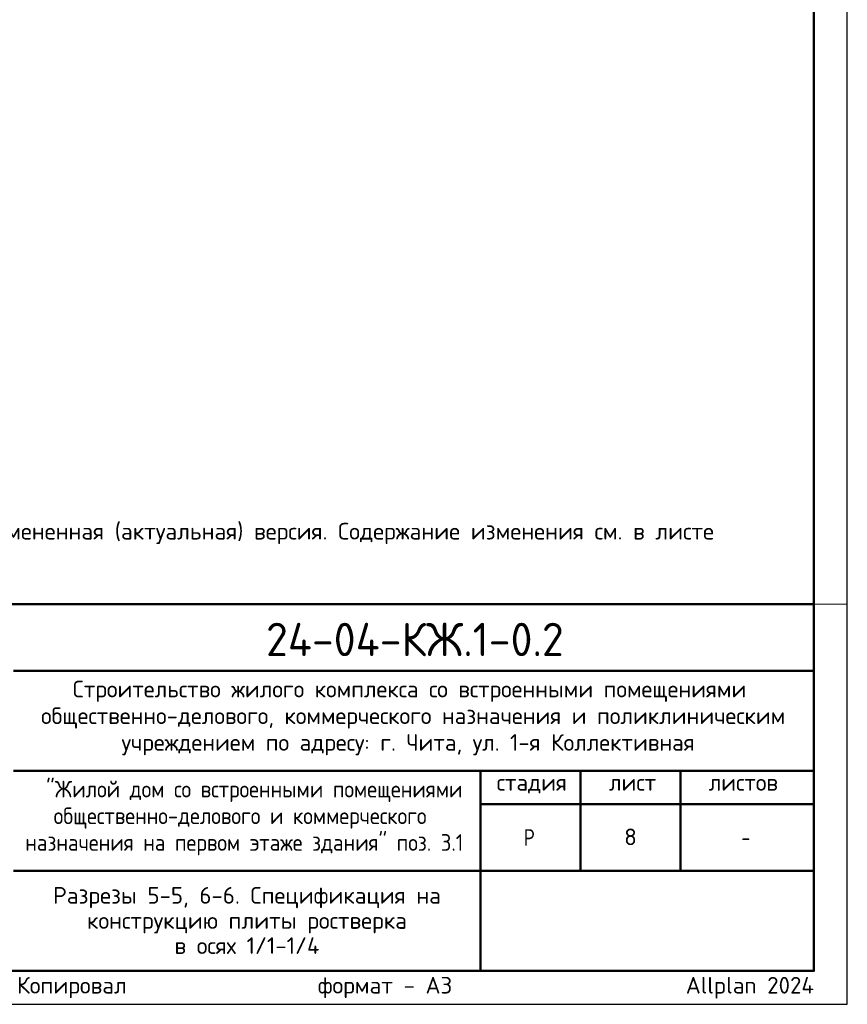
# Model space of a CAD drawing. Header units: millimetres. Extents: x 0 to 42000, y 0 to 29700.
# Tile 3 of 4: x 29593 to 42000, y 0 to 14760. Entities that reach past the tile are written whole.
import ezdxf

# ---------------------------------------------------------------- set-up
doc = ezdxf.new("R2010")
doc.units = ezdxf.units.MM
doc.layers.add('Standard', color=7, linetype='Continuous', lineweight=25)
doc.layers.add('Надписи', color=7, linetype='Continuous', lineweight=25)
doc.styles.add('ISOCPEUR', font='txt')

msp = doc.modelspace()

# ---------------------------------------------------------------- linework, layer by layer
at = {"layer": 'Standard', "color": 7, "linetype": 'Continuous', "lineweight": 50, "transparency": 33554687}
for p, q in [((23000, 6000), (41500, 6000)), ((29500, 5000), (41500, 5000)), ((29500, 3500), (41500, 3500)), ((36500, 2000), (36500, 3500)), ((38000, 2000), (38000, 3500)), ((39500, 2000), (39500, 3500)), ((36500, 3000), (41500, 3000)), ((29500, 2000), (41500, 2000)), ((36500, 500), (36500, 2000)), ((36500, 500), (36500, 2000))]:
    msp.add_line(p, q, dxfattribs=at)
at = {"layer": 'Standard', "color": 7, "linetype": 'Continuous', "lineweight": 25, "transparency": 33554687}
for p, q in [((41500, 500), (41500, 6000)), ((23000, 500), (41500, 500)), ((23000, 500), (41500, 500)), ((23000, 500), (41500, 500))]:
    msp.add_line(p, q, dxfattribs=at)
msp.add_lwpolyline([(0, 0), (42000, 0), (42000, 29700), (0, 29700), (0, 0)], close=True, dxfattribs=at)
at = {"layer": 'Standard', "color": 7, "linetype": 'Continuous', "lineweight": 13, "transparency": 33554687}
for points in [[(42000, 29700), (3328, 29700), (3328, 6000), (42000, 6000), (42000, 29700)], [(41500, 500), (23000, 500), (23000, 6000), (41500, 6000), (41500, 500)]]:
    msp.add_lwpolyline(points, dxfattribs=at)
at = {"layer": 'Standard', "color": 7, "linetype": 'Continuous', "lineweight": 50, "transparency": 33554687}
msp.add_lwpolyline([(2000, 29200), (41500, 29200), (41500, 500), (2000, 500), (2000, 29200)], close=True, dxfattribs=at)
at = {"layer": 'Standard', "color": 7, "linetype": 'Continuous', "lineweight": 25, "transparency": 33554687}
msp.add_lwpolyline([(41500, 6000), (23000, 6000), (23000, 500), (41500, 500), (41500, 6000)], dxfattribs=at)

# ---------------------------------------------------------------- texts
at = {"layer": 'Standard', "color": 240, "linetype": 'Continuous', "lineweight": 13, "transparency": 33554687, "insert": (23000, 7217), "char_height": 250, "width": 17066.88, "attachment_point": 1, "line_spacing_factor": 0.903614}
msp.add_mtext('\\A1;{\\fISOCPEUR|i0|b0;\\H250.000000;\\W1.000000;\\C240;В выделенной области представлена замененная (актуальная) версия. Содержание изменения см. в листе}\\P{\\fISOCPEUR|i0|b0;\\H250.000000;\\W1.000000;\\C240;разрешения на внесение изменений.}\\P', dxfattribs=at)
at = {"layer": 'Standard', "color": 7, "linetype": 'Continuous', "lineweight": 50, "transparency": 33554687, "insert": (33285, 5218), "char_height": 500, "width": 4936.77, "attachment_point": 7, "style": 'ISOCPEUR'}
msp.add_mtext('\\W0.96;24-04-КЖ.1-0.2', dxfattribs=at)
at = {"layer": 'Standard', "color": 7, "linetype": 'Continuous', "lineweight": 25, "transparency": 33554687, "char_height": 250, "attachment_point": 7, "style": 'ISOCPEUR'}
for s, insert, width in [('\\W0.99;Строительство жилого комплекса со встроенными помещениями', (30388, 4533), 10343.94), ('\\W0.99;общественно-делового, коммерческого назначения и поликлиническим', (29912, 4133), 11292.27), ('\\W0.99;учреждением по адресу: г. Чита, ул. 1-я Коллективная', (31119, 3733), 8881.18), ('\\W0.90;"Жилой дом со встроенными помещениями', (29989, 3033), 6132.51), ('\\W0.90;общественно-делового и коммерческого', (30102, 2633), 5904.55), ('\\W0.99;стадия    лист     листов', (36743, 3162), 4372.59), ('\\W0.90;назначения на первом этаже здания" поз. 3.1', (29676, 2233), 6756.08), ('\\W0.80;Р', (37150, 2375), 299.86), ('\\W0.78;-', (40412, 2375), 272.01)]:
    msp.add_mtext(s, dxfattribs=dict(at, insert=insert, width=width))
at = {"layer": 'Standard', "color": 7, "linetype": 'Continuous', "lineweight": 25, "transparency": 33554687, "insert": (33000, 1758), "char_height": 250, "width": 5779.38, "attachment_point": 2, "line_spacing_factor": 0.903614}
msp.add_mtext('\\A1;{\\fISOCPEUR|i0|b0;\\H250.000000;\\W1.000000;\\C7;Разрезы 5-5, 6-6. Спецификация на}\\P{\\fISOCPEUR|i0|b0;\\H250.000000;\\W1.000000;\\C7;конструкцию плиты ростверка}\\P{\\fISOCPEUR|i0|b0;\\H250.000000;\\W1.000000;\\C7;в осях 1/1-1/4}\\P', dxfattribs=at)
at = {"layer": 'Standard', "color": 8, "linetype": 'Continuous', "lineweight": 13, "transparency": 33554687, "insert": (41500, 248), "char_height": 250, "width": 11749.46, "attachment_point": 6, "style": 'ISOCPEUR'}
msp.add_mtext('\\A1;{\\fISOCPEUR|i0|b0;\\H250.000000;\\W1.000000;\\C8;Копировал                  формат - А3                      Allplan 2024}\\P', dxfattribs=at)
at = {"layer": 'Надписи', "color": 7, "linetype": 'Continuous', "lineweight": 13, "transparency": 33554687, "insert": (38750, 2510), "char_height": 250, "width": 272.22, "attachment_point": 5, "style": 'ISOCPEUR'}
msp.add_mtext('\\A1;{\\fISOCPEUR|i0|b0;\\H250.000000;\\W1.000000;\\C7;8}\\P', dxfattribs=at)

doc.saveas('drawing.dxf')
